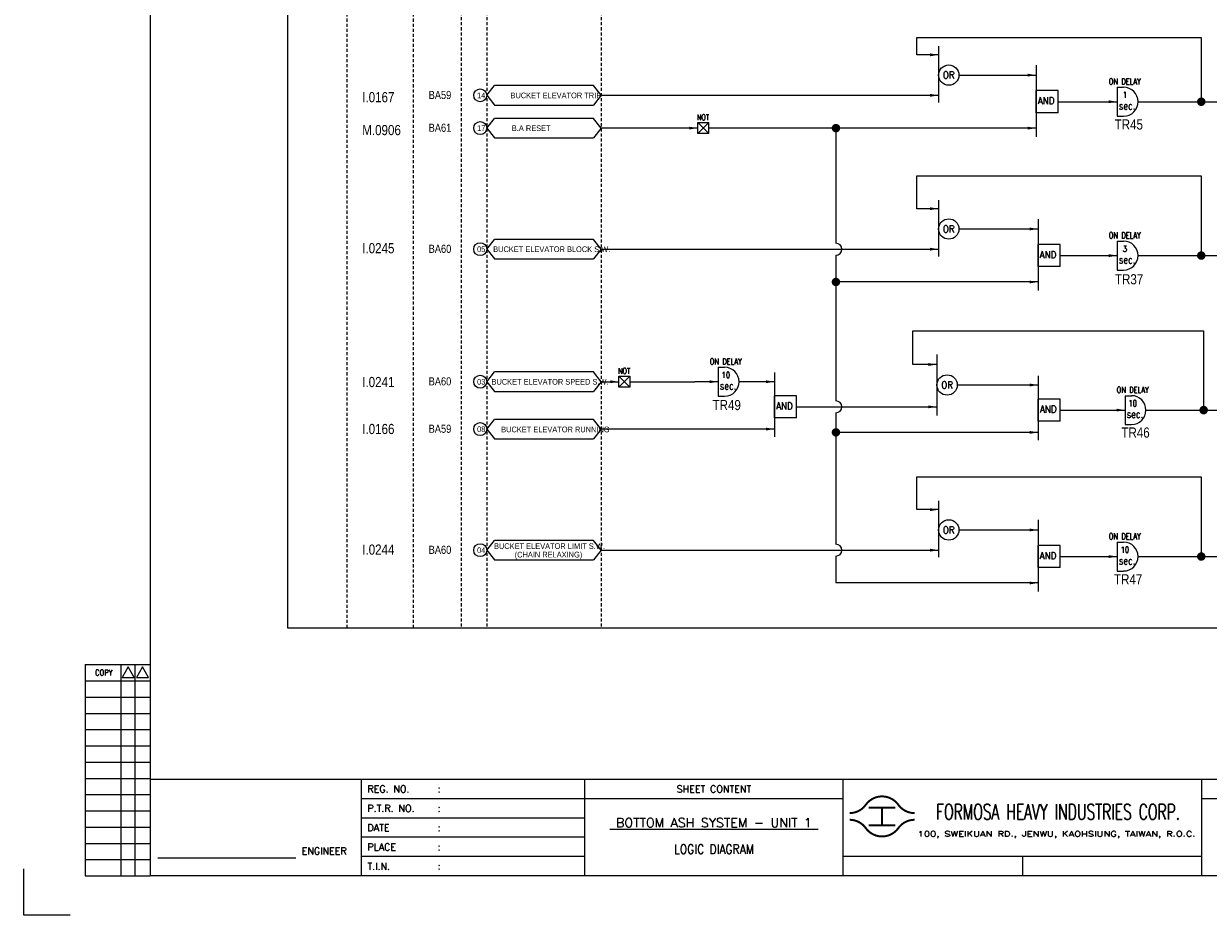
# Model space of a CAD drawing. Extents: x 2386 to 3352, y -169 to 513.
# Tile 1 of 4: x 2386 to 2972, y -169 to 272. Entities that reach past the tile are written whole.
import ezdxf
from ezdxf.enums import TextEntityAlignment as Align

# ---------------------------------------------------------------- set-up
doc = ezdxf.new("R2010")
doc.units = 0
doc.header["$MEASUREMENT"] = 0
doc.linetypes.add('HIDDEN', pattern=[4, 1.5, -1, 1.5])
doc.layers.get('0').update_dxf_attribs({"linetype": 'CONTINUOUS'})
doc.layers.get('Defpoints').update_dxf_attribs({"linetype": 'CONTINUOUS'})
for name, color, linetype in [('CON', 4, 'CONTINUOUS'), ('DCS', 7, 'CONTINUOUS'), ('DIM', 3, 'CONTINUOUS'), ('HID', 2, 'HIDDEN'), ('TEXT', 7, 'CONTINUOUS'), ('圖框CON', 4, 'CONTINUOUS'), ('圖框DIM', 3, 'CONTINUOUS'), ('框線', 6, 'CONTINUOUS')]:
    doc.layers.add(name, color=color, linetype=linetype)
doc.styles.add('E4', font='simplex.shx', dxfattribs={"height": 4})
doc.styles.add('ROMANS', font='romans', dxfattribs={"width": 0.8})
doc.styles.add('style3', font='ARIALN.TTF')

# ---------------------------------------------------------------- blocks, each defined once
blk = doc.blocks.new('LEADER')
at = {"layer": 'CON'}
blk.add_solid([(0.85, -0.57), (0.85, -1.57), (3.85, -1.07)], dxfattribs=at)
blk = doc.blocks.new('Sht_Cont_T3')
at = {"layer": 'TEXT', "color": 3, "linetype": 'Continuous', "style": 'E4'}
for tag, p in [('$SHT_CONT_L1$', (55.63, 24.91)), ('$SHT_CONT_L2$', (55.63, 16.61)), ('$SHT_CONT_L3$', (55.63, 8.3))]:
    blk.add_attdef(tag, text='', height=4, dxfattribs=at).set_placement(p, align=Align.MIDDLE)
blk = doc.blocks.new('1')
at = {"ltscale": 500, "const_width": 0.99}
blk.add_lwpolyline([(1686.83, 57.65, -0.241531), (1678.79, 61.78, 0.512989), (1662.7, 61.78, -0.241531), (1654.66, 57.65, -0.241531)], format="xyb", dxfattribs=at)
for points in [[(1664.14, 60.4), (1677.35, 60.4)], [(1670.74, 60.4), (1670.74, 51.6)], [(1664.14, 51.6), (1677.35, 51.6)]]:
    blk.add_lwpolyline(points, dxfattribs=at)
at = {"const_width": 0.99}
blk.add_lwpolyline([(1686.83, 54.35, 0.241531), (1678.79, 50.22, -0.512989), (1662.7, 50.22, 0.241531), (1654.66, 54.35, 0.241531)], format="xyb", dxfattribs=at)
at = {"layer": 'CON'}
for points in [[(1523.67, 26.6), (1523.67, 74.29)], [(1651.45, 26.6), (1651.45, 74.29)]]:
    blk.add_lwpolyline(points, dxfattribs=at)
at = {"layer": 'CON', "ltscale": 500}
for points in [[(1523.67, 64.75), (1413.11, 64.75)], [(1651.45, 64.75), (1523.67, 64.75)], [(1523.67, 55.22), (1413.11, 55.22)], [(1523.67, 45.69), (1413.11, 45.69)], [(1523.67, 36.15), (1413.11, 36.15)]]:
    blk.add_lwpolyline(points, dxfattribs=at)
at = {"layer": 'Defpoints'}
blk.add_lwpolyline([(1268.99, 7.08), (1246.02, 7.08), (1246.02, 30.05)], dxfattribs=at)
at = {"layer": 'DIM'}
for p, q in [((1276.46, 131.12), (1276.46, 26.6)), ((1276.46, 131.12), (1308.62, 131.12)), ((1294.26, 26.6), (1294.26, 131.12)), ((1301.15, 26.6), (1301.15, 131.12)), ((1276.46, 123.08), (1308.62, 123.08)), ((1276.46, 115.04), (1308.62, 115.04)), ((1276.46, 107), (1308.62, 107)), ((1276.46, 98.96), (1308.62, 98.96)), ((1276.46, 90.92), (1308.62, 90.92)), ((1276.46, 82.88), (1308.62, 82.88)), ((1276.46, 74.84), (1308.62, 74.84)), ((1276.46, 66.8), (1308.62, 66.8)), ((1276.46, 58.76), (1308.62, 58.76)), ((1276.46, 50.72), (1308.62, 50.72)), ((1276.46, 42.68), (1308.62, 42.68)), ((1276.46, 34.64), (1308.62, 34.64)), ((1276.46, 26.6), (1308.62, 26.6))]:
    blk.add_line(p, q, dxfattribs=at)
for points in [[(1297.7, 129.98), (1294.72, 124.81), (1300.69, 124.81)], [(1304.83, 129.98), (1301.84, 124.81), (1307.81, 124.81)]]:
    blk.add_lwpolyline(points, close=True, dxfattribs=at)
at = {"layer": '圖框CON'}
blk.add_line((1740.17, 36.15), (1740.17, 26.6), dxfattribs=at)
for points in [[(1413.11, 26.6), (1413.11, 74.29)], [(1828.89, 26.6), (1828.89, 74.29)], [(2048.1, 64.75), (1828.89, 64.75)], [(1828.89, 36.15), (1802.67, 36.15), (1651.45, 36.15)]]:
    blk.add_lwpolyline(points, dxfattribs=at)
at = {"layer": '圖框DIM'}
blk.add_line((1312.36, 35.55), (1380.65, 35.55), dxfattribs=at)
at = {"layer": '框線'}
for p, q in [((1308.62, 669.81), (1308.62, 26.6)), ((2181.53, 74.29), (1308.62, 74.29)), ((2181.53, 26.6), (1308.62, 26.6))]:
    blk.add_line(p, q, dxfattribs=at)
at = {"color": 90, "ltscale": 500, "style": 'ROMANS', "width": 0.65}
blk.add_text('FORMOSA HEAVY INDUSTRIES CORP.', height=7.7366, dxfattribs=at).set_placement((1757.9, 58.28), align=Align.MIDDLE)
at = {"layer": 'DIM', "style": 'ROMANS', "width": 0.8}
blk.add_text('COPY', height=2.871, dxfattribs=at).set_placement((1285.64, 127.16), align=Align.MIDDLE)
at = {"layer": 'HID', "ltscale": 500, "style": 'ROMANS'}
for s, height, p in [('REG. NO.', 3.446, (1416.1, 69.52)), (':', 3.45, (1450.9, 69.52)), ('P.T.R. NO.', 3.446, (1416.1, 59.99)), (':', 3.45, (1450.9, 59.99)), ('DATE', 3.446, (1416.1, 50.45)), (':', 3.45, (1450.9, 50.45)), ('PLACE', 3.446, (1416.1, 40.92)), (':', 3.45, (1450.9, 40.92)), ('T.I.N.', 3.446, (1416.1, 31.37)), (':', 3.45, (1450.9, 31.39))]:
    blk.add_text(s, height=height, dxfattribs=at).set_placement(p, align=Align.MIDDLE_LEFT)
blk.add_text('SHEET CONTENT', height=3.4457, dxfattribs=at).set_placement((1587.56, 69.52), align=Align.MIDDLE)
at = {"layer": 'HID', "style": 'ROMANS', "width": 1.216198}
blk.add_text('100, SWEIKUAN RD., JENWU, KAOHSIUNG, TAIWAN, R.O.C.', height=2.5897, dxfattribs=at).set_placement((1688.31, 46.06), (1825.84, 46.06), align=Align.FIT)
at = {"layer": 'HID', "style": 'ROMANS'}
blk.add_text('ENGINEER', height=3.446, dxfattribs=at).set_placement((1394.71, 37.18), align=Align.CENTER)

msp = doc.modelspace()

# ---------------------------------------------------------------- linework, layer by layer
at = {"layer": 'CON'}
for p, q in [((2828.2, 256.55), (2828.2, 265.13)), ((2828.2, 265.13), (2968.87, 265.13)), ((2968.87, 265.13), (2968.87, 233.34)), ((2838.87, 256.55), (2828.2, 256.55)), ((2848.95, 246.5), (2887.19, 246.5)), ((2672.02, 236.51), (2838.87, 236.51)), ((2898.05, 233.34), (2927.29, 233.34)), ((2937.61, 233.34), (3117.22, 233.34)), ((2719.69, 220.28), (2672.02, 220.28)), ((2719.69, 220.28), (2672.02, 220.28)), ((2887.19, 220.28), (2725.15, 220.28)), ((2788.11, 220.28), (2788.11, 163.32)), ((2828.2, 180.42), (2828.2, 196.68)), ((2828.2, 196.68), (2968.87, 196.68)), ((2968.87, 196.68), (2968.87, 157.21)), ((2838.87, 180.42), (2828.2, 180.42)), ((2848.95, 170.37), (2888.12, 170.37)), ((2672.02, 160.38), (2838.87, 160.38)), ((2788.11, 157.43), (2788.11, 85.31)), ((2898.98, 157.21), (2927.29, 157.21)), ((2937.61, 157.21), (3117.22, 157.21)), ((2888.12, 144.15), (2788.11, 144.15)), ((2826.13, 103.33), (2826.13, 119.9)), ((2826.13, 119.9), (2970.05, 119.9)), ((2970.05, 119.9), (2970.05, 80.75)), ((2838.07, 103.33), (2826.13, 103.33)), ((2672.02, 94.8), (2680.66, 94.8)), ((2686.12, 94.8), (2718.35, 94.8)), ((2729.85, 94.8), (2718.35, 94.8)), ((2757.69, 94.8), (2740.16, 94.8)), ((2848.15, 93.18), (2888.23, 93.18)), ((2768.55, 82.37), (2838.07, 82.37)), ((2788.11, 79.42), (2788.11, 14.4)), ((2899.09, 80.75), (2931.16, 80.75)), ((2941.48, 80.75), (3117.22, 80.75)), ((2757.69, 71.35), (2672.02, 71.35)), ((2888.23, 69.74), (2788.11, 69.74)), ((2828.2, 31.5), (2828.2, 47.76)), ((2828.2, 47.76), (2968.87, 47.76)), ((2968.87, 47.76), (2968.87, 8.29)), ((2838.87, 31.5), (2828.2, 31.5)), ((2848.95, 21.45), (2888.12, 21.45)), ((2672.02, 11.45), (2838.87, 11.45)), ((2788.11, 8.51), (2788.11, -4.77)), ((2898.98, 8.29), (2927.29, 8.29)), ((2937.61, 8.29), (3117.22, 8.29)), ((2888.12, -4.77), (2788.11, -4.77))]:
    msp.add_line(p, q, dxfattribs=at)
at = {"layer": 'CON', "color": 6}
for p, q in [((2838.87, 260.84), (2838.87, 232.96)), ((2887.19, 251.43), (2887.19, 216.02)), ((2615.32, 236.51), (2619.21, 241.32)), ((2668.12, 241.32), (2619.21, 241.32)), ((2672.02, 236.51), (2668.12, 241.32)), ((2927.29, 240.48), (2927.29, 226.19)), ((2927.29, 240.48), (2930.46, 240.48)), ((2615.32, 236.51), (2619.21, 231.69)), ((2672.02, 236.51), (2668.12, 231.69)), ((2887.19, 227.86), (2887.19, 238.82)), ((2898.05, 238.82), (2887.19, 238.82)), ((2898.05, 227.86), (2898.05, 238.82)), ((2619.21, 231.69), (2668.12, 231.69)), ((2615.32, 220.28), (2619.21, 225.09)), ((2668.12, 225.09), (2619.21, 225.09)), ((2672.02, 220.28), (2668.12, 225.09)), ((2719.69, 223.01), (2725.15, 223.01)), ((2719.69, 223.01), (2725.15, 217.55)), ((2725.15, 223.01), (2719.69, 217.55)), ((2719.69, 217.55), (2719.69, 223.01)), ((2725.15, 217.55), (2725.15, 223.01)), ((2898.05, 227.86), (2887.19, 227.86)), ((2927.29, 226.19), (2930.46, 226.19)), ((2615.32, 220.28), (2619.21, 215.46)), ((2672.02, 220.28), (2668.12, 215.46)), ((2725.15, 217.55), (2719.69, 217.55)), ((2619.21, 215.46), (2668.12, 215.46)), ((2838.87, 184.71), (2838.87, 156.83)), ((2888.12, 175.31), (2888.12, 139.89)), ((2615.32, 160.38), (2619.21, 165.19)), ((2668.12, 165.19), (2619.21, 165.19)), ((2672.02, 160.38), (2668.12, 165.19)), ((2927.29, 164.35), (2927.29, 150.06)), ((2927.29, 164.35), (2930.46, 164.35)), ((2615.32, 160.38), (2619.21, 155.56)), ((2672.02, 160.38), (2668.12, 155.56)), ((2888.12, 151.73), (2888.12, 162.69)), ((2898.98, 162.69), (2888.12, 162.69)), ((2898.98, 151.73), (2898.98, 162.69)), ((2619.21, 155.56), (2668.12, 155.56)), ((2898.98, 151.73), (2888.12, 151.73)), ((2927.29, 150.06), (2930.46, 150.06)), ((2838.07, 108.26), (2838.07, 78.11)), ((2729.85, 101.94), (2729.85, 87.66)), ((2729.85, 101.94), (2733.02, 101.94)), ((2615.32, 94.8), (2619.21, 99.62)), ((2615.32, 94.8), (2619.21, 89.98)), ((2668.12, 99.62), (2619.21, 99.62)), ((2672.02, 94.8), (2668.12, 99.62)), ((2672.02, 94.8), (2668.12, 89.98)), ((2686.12, 97.53), (2680.66, 92.07)), ((2680.66, 97.53), (2686.12, 92.07)), ((2680.66, 97.53), (2686.12, 97.53)), ((2680.66, 92.07), (2680.66, 97.53)), ((2686.12, 97.53), (2686.12, 92.07)), ((2757.69, 99.3), (2757.69, 67.56)), ((2888.23, 97.68), (2888.23, 65.95)), ((2619.21, 89.98), (2668.12, 89.98)), ((2686.12, 92.07), (2680.66, 92.07)), ((2729.85, 87.66), (2733.02, 87.66)), ((2757.69, 76.89), (2757.69, 87.85)), ((2768.55, 87.85), (2757.69, 87.85)), ((2768.55, 76.89), (2768.55, 87.85)), ((2888.23, 75.27), (2888.23, 86.23)), ((2899.09, 86.23), (2888.23, 86.23)), ((2899.09, 75.27), (2899.09, 86.23)), ((2931.16, 87.89), (2931.16, 73.61)), ((2931.16, 87.89), (2934.34, 87.89)), ((2768.55, 76.89), (2757.69, 76.89)), ((2615.32, 71.35), (2619.21, 76.17)), ((2615.32, 71.35), (2619.21, 66.54)), ((2668.12, 76.17), (2619.21, 76.17)), ((2672.02, 71.35), (2668.12, 76.17)), ((2672.02, 71.35), (2668.12, 66.54)), ((2899.09, 75.27), (2888.23, 75.27)), ((2931.16, 73.61), (2934.34, 73.61)), ((2619.21, 66.54), (2668.12, 66.54)), ((2838.87, 35.79), (2838.87, 7.91)), ((2888.12, 26.38), (2888.12, -9.04)), ((2615.32, 11.45), (2619.21, 16.27)), ((2668.12, 16.27), (2619.21, 16.27)), ((2672.02, 11.45), (2668.12, 16.27)), ((2888.12, 2.81), (2888.12, 13.77)), ((2898.98, 13.77), (2888.12, 13.77)), ((2898.98, 2.81), (2898.98, 13.77)), ((2927.29, 15.43), (2927.29, 1.14)), ((2927.29, 15.43), (2930.46, 15.43)), ((2615.32, 11.45), (2619.21, 6.64)), ((2619.21, 6.64), (2668.12, 6.64)), ((2672.02, 11.45), (2668.12, 6.64)), ((2898.98, 2.81), (2888.12, 2.81)), ((2927.29, 1.14), (2930.46, 1.14))]:
    msp.add_line(p, q, dxfattribs=at)
at = {"layer": 'CON'}
msp.add_lwpolyline([(2516.97, 472.65), (3230.97, 472.65), (3230.97, -27.15), (2516.97, -27.15)], close=True, dxfattribs=at)
at = {"layer": 'CON', "const_width": 2.1}
for points in [[(2967.82, 233.34, 1), (2969.92, 233.34, 1)], [(2787.06, 220.28, 1), (2789.16, 220.28, 1)], [(2967.82, 157.21, 1), (2969.92, 157.21, 1)], [(2787.06, 144.15, 1), (2789.16, 144.15, 1)], [(2969, 80.75, 1), (2971.1, 80.75, 1)], [(2787.06, 69.74, 1), (2789.16, 69.74, 1)], [(2967.82, 8.29, 1), (2969.92, 8.29, 1)]]:
    msp.add_lwpolyline(points, format="xyb", close=True, dxfattribs=at)
at = {"layer": 'CON', "color": 6}
for centre in [(2843.91, 246.5), (2843.91, 170.37), (2843.11, 93.18), (2843.91, 21.45)]:
    msp.add_circle(centre, 5.04, dxfattribs=at)
at = {"layer": 'CON'}
for centre in [(2612.1, 236.51), (2612.1, 220.28), (2612.1, 160.38), (2612.1, 94.8), (2612.1, 71.35), (2612.1, 11.45)]:
    msp.add_circle(centre, 3.21, dxfattribs=at)
at = {"layer": 'CON', "color": 6}
for centre in [(2930.46, 233.34), (2930.46, 157.21), (2733.02, 94.8), (2934.34, 80.75), (2930.46, 8.29)]:
    msp.add_arc(centre, 7.14, 270, 90, dxfattribs=at)
at = {"layer": 'CON'}
for centre in [(2788.11, 160.38), (2788.11, 82.37), (2788.11, 11.45)]:
    msp.add_arc(centre, 2.95, 270, 90, dxfattribs=at)
at = {"layer": 'HID'}
for p, q in [((2546.02, 471.95), (2546.02, -27.15)), ((2578.94, 471.95), (2578.94, -27.15)), ((2602.66, 472.65), (2602.66, -27.17)), ((2615.32, 472.65), (2615.32, -27.17)), ((2672.02, 472.65), (2672.02, -27.15))]:
    msp.add_line(p, q, dxfattribs=at)

# ---------------------------------------------------------------- block references
msp.add_blockref('1', (1140.18, -176.3))
at = {"layer": 'CON'}
for p, xscale, yscale, zscale in [((2833.48, 258.04), 1.4, 1.4, 1.4), ((2881.8, 247.99), 1.4, 1.4, 1.4), ((2833.48, 238), 1.4, 1.4, 1.4), ((2921.9, 234.83), 1.4, 1.4, 1.4), ((2714.3, 221.77), 1.4, 1.4, 1.4), ((2881.8, 221.77), 1.4, 1.4, 1.4), ((2833.48, 181.91), 1.4, 1.4, 1.4), ((2882.73, 171.87), 1.4, 1.4, 1.4), ((2833.48, 161.87), 1.4, 1.4, 1.4), ((2921.9, 158.7), 1.4, 1.4, 1.4), ((2882.73, 145.64), 1.4, 1.4, 1.4), ((2832.68, 104.82), 1.4, 1.4, 1.4), ((2675.27, 96.29), 1.400000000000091, 1.400000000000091, 1.400000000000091), ((2724.45, 96.29), 1.400000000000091, 1.400000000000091, 1.400000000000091), ((2752.3, 96.29), 1.400000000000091, 1.400000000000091, 1.400000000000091), ((2882.84, 94.68), 1.4, 1.4, 1.4), ((2832.68, 83.86), 1.4, 1.4, 1.4), ((2925.77, 82.24), 1.4, 1.4, 1.4), ((2752.3, 72.85), 1.4, 1.4, 1.4), ((2882.84, 71.23), 1.4, 1.4, 1.4), ((2833.48, 32.99), 1.4, 1.4, 1.4), ((2882.73, 22.94), 1.4, 1.4, 1.4), ((2833.48, 12.95), 1.4, 1.4, 1.4), ((2921.9, 9.78), 1.4, 1.4, 1.4), ((2882.73, -3.28), 1.4, 1.4, 1.4)]:
    msp.add_blockref('LEADER', p, dxfattribs=dict(at, xscale=xscale, yscale=yscale, zscale=zscale))
at = {"layer": 'TEXT', "color": 0}
ref = msp.add_blockref('Sht_Cont_T3', (2663.86, -149.69), dxfattribs=dict(at, xscale=1.148576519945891, yscale=1.148576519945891, zscale=1.148576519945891))
ref.add_attrib('$SHT_CONT_L1$', '%%U BOTTOM ASH SYSTEM - UNIT 1 ', dxfattribs={"color": 3, "linetype": 'Continuous', "height": 4.5943, "style": 'E4'}).set_placement((2727.75, -121.08), align=Align.TOP_CENTER)
ref.add_attrib('$SHT_CONT_L3$', 'LOGIC DIAGRAM', dxfattribs={"color": 3, "linetype": 'Continuous', "height": 4.5943, "style": 'E4', "width": 0.85}).set_placement((2727.75, -140.16), align=Align.BOTTOM_CENTER)

# ---------------------------------------------------------------- texts
at = {"layer": 'CON', "style": 'ROMANS'}
for s, height, width, p in [('OR', 3.5, 0.9, (2843.91, 246.5)), ('1', 3.02, 0.8, (2931.08, 236.71)), ('sec.', 3.78, 0.8, (2932.19, 231.33)), ('OR', 3.5, 0.9, (2843.91, 170.37)), ('3', 3.02, 0.8, (2931.08, 160.58)), ('sec.', 3.78, 0.8, (2932.19, 155.2)), ('10', 3.024, 0.8, (2733.64, 98.17)), ('sec.', 3.78, 0.8, (2734.75, 92.8)), ('OR', 3.5, 0.9, (2843.11, 93.18)), ('10', 3.024, 0.8, (2934.96, 84.12)), ('sec.', 3.78, 0.8, (2936.07, 78.75)), ('OR', 3.5, 0.9, (2843.91, 21.45)), ('10', 3.024, 0.8, (2931.08, 11.66)), ('sec.', 3.78, 0.8, (2932.19, 6.28))]:
    msp.add_text(s, height=height, dxfattribs=dict(at, width=width)).set_placement(p, align=Align.MIDDLE)
for s, height, width, p in [('ON DELAY', 3.024, 0.8, (2923.12, 240.94)), ('AND', 3.5, 0.9, (2887.98, 231.02)), ('NOT', 2.8, 0.8, (2719.29, 223.4)), ('ON DELAY', 3.024, 0.8, (2923.12, 164.81)), ('AND', 3.5, 0.9, (2888.91, 154.89)), ('ON DELAY', 3.024, 0.8, (2725.68, 102.4)), ('NOT', 2.8, 0.8, (2680.26, 97.92)), ('ON DELAY', 3.024, 0.8, (2927, 88.35)), ('AND', 3.5, 0.9, (2758.48, 80.05)), ('AND', 3.5, 0.9, (2889.02, 78.43)), ('ON DELAY', 3.024, 0.8, (2923.12, 15.89)), ('AND', 3.5, 0.9, (2888.91, 5.97))]:
    msp.add_text(s, height=height, dxfattribs=dict(at, width=width)).set_placement(p, align=Align.BOTTOM_LEFT)
at = {"layer": 'CON', "style": 'style3'}
for s, p in [('BA59', (2586.57, 236.68)), ('BA61', (2586.57, 220.46)), ('BA60', (2586.57, 160.56)), ('BA60', (2586.57, 94.98)), ('BA59', (2586.57, 71.53)), ('BA60', (2586.57, 11.63))]:
    msp.add_text(s, height=4, dxfattribs=at).set_placement(p, align=Align.MIDDLE_LEFT)
for s, p in [('14', (2610.55, 234.22)), ('BUCKET ELEVATOR TRIP', (2627.07, 234.23)), ('17', (2610.55, 218)), ('B.A RESET', (2627.75, 218)), ('05', (2610.55, 158.1)), ('BUCKET ELEVATOR BLOCK S.W.', (2618.52, 158.1)), ('03', (2610.55, 92.52)), ('BUCKET ELEVATOR SPEED S.W.', (2617.68, 92.52)), ('08', (2610.55, 69.07)), ('BUCKET ELEVATOR RUNNING', (2622.47, 68.95)), ('04', (2610.55, 9.17)), ('BUCKET ELEVATOR LIMIT S.W.', (2618.91, 11.21)), ('(CHAIN RELAXING)', (2629.15, 7))]:
    msp.add_text(s, height=2.8, dxfattribs=at).set_placement(p, align=Align.BOTTOM_LEFT)
at = {"layer": 'DCS', "linetype": 'ByBlock', "style": 'style3'}
for s, p in [('I.0167', (2553.72, 233.09)), ('TR45', (2926.01, 219.6)), ('M.0906', (2553.72, 216.82)), ('I.0245', (2553.72, 158.37)), ('TR37', (2926.17, 143)), ('I.0241', (2553.72, 92.15)), ('TR49', (2727.06, 80.76)), ('I.0166', (2553.72, 68.91)), ('TR46', (2929.35, 67.16)), ('I.0244', (2553.72, 9.24)), ('TR47', (2925.69, -5.48))]:
    msp.add_text(s, height=5, dxfattribs=at).set_placement(p)

doc.saveas('drawing.dxf')
